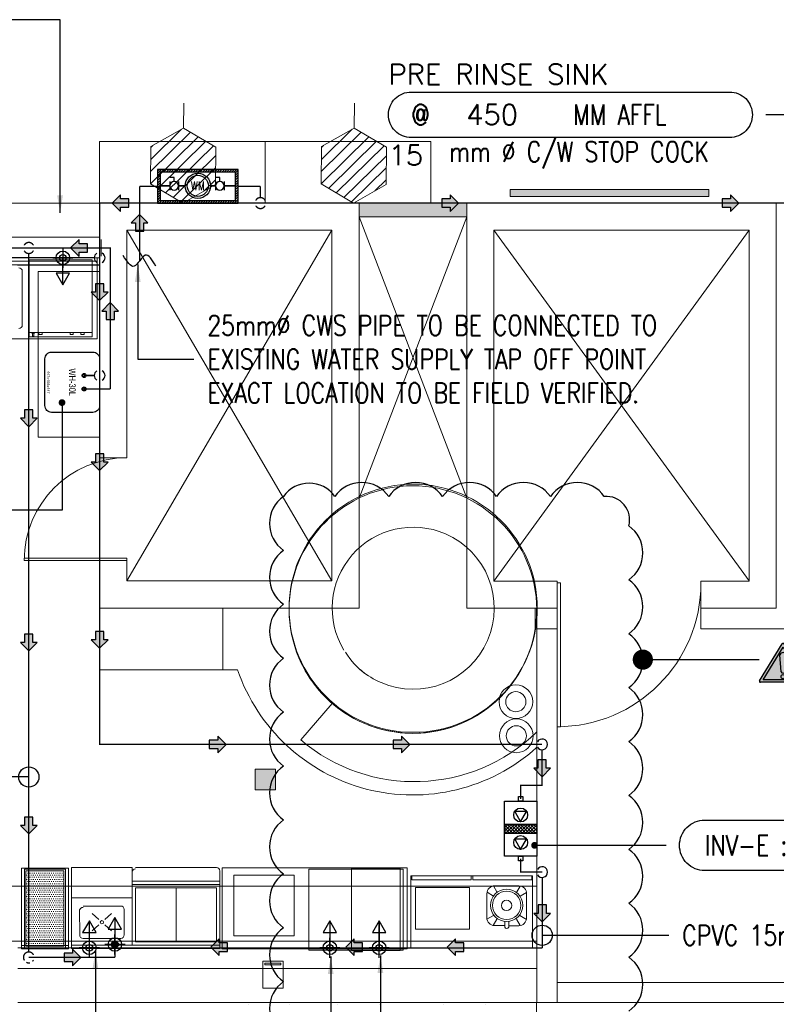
# Model space of a CAD drawing. Extents: x -750 to 58062, y -2404 to 18333.
# Tile 24 of 91: x 7951 to 13565, y 6233 to 13539. Entities that reach past the tile are written whole.
import ezdxf
from ezdxf.enums import TextEntityAlignment as Align

# ---------------------------------------------------------------- set-up
doc = ezdxf.new("R2010")
doc.units = 0
doc.header["$MEASUREMENT"] = 0
doc.linetypes.add('CENTER', pattern=[2, 1.25, -0.25, 0.25, -0.25])
doc.linetypes.add('DASHED', pattern=[19.05, 12.7, -6.35])
doc.layers.add('GREY SCALE', color=9, linetype='Continuous', lineweight=0, true_color=0x808080)
doc.layers.add('GREYSCALE', color=9, linetype='Continuous', lineweight=0, true_color=0x808080)
for name, color, linetype in [('HATCH', 7, 'Continuous'), ('LINE', 7, 'Continuous'), ('PLUMBING-DW-PIPE-TAG', 7, 'Continuous'), ('PLUMBING-DW-TR-LVL-TAG', 7, 'Continuous'), ('PLUMBING-WS-PIPE-TEXT', 7, 'Continuous'), ('PLUMBING_EXISTING_WS_EQP', 7, 'Continuous'), ('TAG', 7, 'Continuous'), ('Warning Symbol', 7, 'Continuous'), ('WATER-General Text', 7, 'Continuous')]:
    doc.layers.add(name, color=color, linetype=linetype)
for name, color, linetype, true_color in [('PLUMBIMG-WS-EQP', 30, 'Continuous', 0xff7f00), ('PLUMBING-WS-CW-PIPE', 5, 'Continuous', 0x0000ff), ('PLUMBING-WS-EQP', 30, 'Continuous', 0xff7f00), ('PLUMBING-WS-HWS-PIPE', 1, 'Continuous', 0xff0000), ('PLUMBING-WS-RO-FILT-CW-PIPE', 150, 'Continuous', 0x007fff), ('WATER-CW-PIPE', 5, 'Continuous', 0x0000ff), ('WATER-RO-FILT-CW-PIPE', 150, 'Continuous', 0x007fff)]:
    doc.layers.add(name, color=color, linetype=linetype, true_color=true_color)
doc.styles.add('CKD_Dimension Text', font='GOTHIC.TTF')
doc.styles.add('Oswald Light', font='txt')
doc.styles.add('ROMANS-100', font='romans.shx', dxfattribs={"width": 0.8})
doc.styles.get("Standard").update_dxf_attribs({"font": 'arial.ttf', "width": 0.8})
doc.dimstyles.new('CKD-Dimensions', dxfattribs={"dimtxt": 45, "dimasz": 50, "dimexe": 0, "dimexo": 20, "dimgap": 20, "dimtad": 0, "dimdec": 0, "dimzin": 4, "dimdsep": 46, "dimtxsty": 'CKD_Dimension Text', "dimblk": 'OBLIQUE', "dimcen": 12, "dimclrd": 150, "dimclre": 150, "dimclrt": 7, "dimazin": 2, "dimtfac": 1, "dimtdec": 0, "dimtofl": 0, "dimtmove": 1, "dimatfit": 2, "dimfxl": 1, "dimtfillclr": 7, "dimtolj": 1, "dimtzin": 0, "dimlwd": -1, "dimlwe": -1, "dimarcsym": 0})
doc.dimstyles.new('CLOSSED FILLED-ROMANS-100', dxfattribs={"dimtxt": 100, "dimasz": 100, "dimexe": 50, "dimexo": 50, "dimgap": 50, "dimtad": 1, "dimdec": 0, "dimzin": 0, "dimdsep": 46, "dimtxsty": 'ROMANS-100', "dimcen": 0.09, "dimclrd": 256, "dimclre": 256, "dimclrt": 256, "dimadec": 0, "dimazin": 0, "dimtfac": 1, "dimtdec": 0, "dimtofl": 0, "dimtmove": 0, "dimatfit": 3, "dimfxl": 1, "dimtolj": 1, "dimtzin": 0, "dimarcsym": 0})
doc.dimstyles.new('ISO-25', dxfattribs={"dimtxt": 10, "dimasz": 2.5, "dimexe": 1.25, "dimexo": 0.625, "dimtad": 1, "dimtxsty": 'Standard', "dimcen": 2.5, "dimadec": 0, "dimazin": 0, "dimtfac": 1, "dimtmove": 0, "dimatfit": 3, "dimfxl": 1, "dimarcsym": 0})
doc.dimstyles.new('MDS-50', dxfattribs={"dimtxt": 100, "dimasz": 100, "dimexe": 50, "dimexo": 50, "dimgap": 25, "dimtad": 1, "dimdec": 0, "dimtxsty": 'Oswald Light', "dimcen": 0, "dimdle": 1.5875, "dimazin": 0, "dimtfac": 1, "dimtdec": 0, "dimtix": 1, "dimtmove": 0, "dimatfit": 0, "dimfxl": 1, "dimfrac": 2, "dimtolj": 1, "dimarcsym": 0})

# ---------------------------------------------------------------- blocks, each defined once
blk = doc.blocks.new('FLOOR PLAN')
at = {"layer": 'GREYSCALE', "ltscale": 0.25}
h = blk.add_hatch(color=256, dxfattribs=at)
h.dxf.hatch_style = 1
h.paths.add_polyline_path([(13064.8, 12278.3), (11589.6, 12278.3), (11589.6, 12227.5), (13064.8, 12227.5)])
h = blk.add_hatch(color=256, dxfattribs=at)
h.dxf.hatch_style = 1
h.paths.add_polyline_path([(11269.1, 12076.5), (11269.1, 12178.1), (10469, 12178.1), (10469, 12076.5)])
h = blk.add_hatch(color=256, dxfattribs=at)
h.dxf.hatch_style = 1
h.paths.add_polyline_path([(9696.9, 7977.8), (9696.9, 7825.4), (9849.3, 7825.4), (9849.3, 7977.8)])
at = {"layer": 'GREYSCALE'}
h = blk.add_hatch(dxfattribs=at)
h.set_pattern_fill('DOTS', color=256, scale=9.99998, angle=180)
h.set_pattern_definition([(180, (1028272.108, 176196.128), (-7.93748413, -15.87496825), [0, -15.87496825])])
h.paths.add_polyline_path([(8277.4, 6664.1), (8277.4, 7224.1), (7997.4, 7224.1), (7997.4, 6664.1)])
for p, q in [((9165.7, 12734.3), (9167.5, 12919.3)), ((10432.4, 12734.3), (10434.2, 12919.3)), ((8922.5, 12501.5), (9152.1, 12726.7)), ((9165.7, 12734.3), (8923.4, 12597.6)), ((9405.1, 12592.9), (9165.7, 12734.3)), ((10189.2, 12501.5), (10418.8, 12726.7)), ((10432.4, 12734.3), (10190.1, 12597.6)), ((10671.8, 12592.9), (10432.4, 12734.3)), ((8920.7, 12321.9), (9275.3, 12669.6)), ((8921.6, 12411.7), (9218.7, 12703)), ((10187.4, 12321.9), (10542, 12669.6)), ((10188.3, 12411.7), (10485.4, 12703)), ((8923.4, 12597.6), (8920.7, 12319.5)), ((8923.4, 12591.3), (8938.5, 12606.1)), ((8975.8, 12287), (9331.9, 12636.2)), ((9032.4, 12253.6), (9388.5, 12602.7)), ((9402.4, 12314.8), (9405.1, 12592.9)), ((10190.1, 12597.6), (10187.4, 12319.5)), ((10190.1, 12591.3), (10205.2, 12606.1)), ((10242.5, 12287), (10598.6, 12636.2)), ((10299.1, 12253.6), (10655.2, 12602.7)), ((10669.1, 12314.8), (10671.8, 12592.9)), ((9089, 12220.1), (9404.5, 12529.5)), ((10355.7, 12220.1), (10671.2, 12529.5)), ((9145.6, 12186.7), (9403.6, 12439.7)), ((10412.3, 12186.7), (10670.3, 12439.7)), ((9318.9, 12267.7), (9402.8, 12349.9)), ((10585.6, 12267.7), (10669.5, 12349.9)), ((8920.7, 12319.5), (9160.2, 12178.1)), ((9160.2, 12178.1), (9402.4, 12314.8)), ((10187.4, 12319.5), (10426.9, 12178.1)), ((10426.9, 12178.1), (10669.1, 12314.8)), ((8543.7, 11228.2), (8543.7, 11055.4)), ((8543.7, 11055.4), (8543.7, 10882.6)), ((8543.7, 9526.3), (8543.7, 9353.5)), ((8543.7, 9353.5), (8543.7, 9180.7)), ((8785.6, 7247.4, 0), (8335.6, 7247.4, 0)), ((8335.6, 7247.4, 0), (8335.6, 6647.4, 0)), ((8785.6, 6672.4, 0), (8785.6, 7247.4, 0)), ((9410.6, 7247.5, 0), (8810.6, 7247.5, 0)), ((9410.6, 7247.5, 0), (8810.6, 7247.5, 0)), ((9410.6, 7247.5, 0), (8810.6, 7247.5, 0)), ((9435.6, 6647.4, 0), (9435.6, 7222.6, 0)), ((9435.6, 7147.5, 0), (8785.6, 7147.5, 0)), ((9435.6, 7122.5, 0), (8785.6, 7122.5, 0)), ((9410.6, 7097.5, 0), (8810.6, 7097.5, 0)), ((8810.6, 6697.4, 0), (8810.6, 7097.5, 0)), ((9110.6, 6697.5, 0), (9110.6, 7097.5, 0)), ((9410.6, 6697.5, 0), (9410.6, 7097.5, 0)), ((8785.6, 7022.5, 0), (8335.6, 7022.4, 0)), ((8700.6, 6962.4, 0), (8420.6, 6962.4, 0)), ((8700.6, 6962.4, 0), (8420.6, 6962.4, 0)), ((8700.6, 6962.4, 0), (8420.6, 6962.4, 0)), ((8395.6, 6937.4, 0), (8395.7, 6747.4, 0)), ((8395.6, 6937.4, 0), (8395.7, 6747.4, 0)), ((8395.6, 6937.4, 0), (8395.7, 6747.4, 0)), ((8538.1, 6862.2, 0), (8488.4, 6907.5, 0)), ((8583.2, 6862.2, 0), (8632.9, 6907.5, 0)), ((8725.7, 6747.4, 0), (8725.6, 6937.5, 0)), ((8725.7, 6747.4, 0), (8725.6, 6937.5, 0)), ((8725.7, 6747.4, 0), (8725.6, 6937.5, 0)), ((8538.1, 6822.6, 0), (8488.4, 6777.3, 0)), ((8583.2, 6822.6, 0), (8632.9, 6777.3, 0)), ((8420.7, 6722.4, 0), (8700.7, 6722.4, 0)), ((8420.7, 6722.4, 0), (8700.7, 6722.4, 0)), ((8420.7, 6722.4, 0), (8700.7, 6722.4, 0)), ((9435.6, 6672.4, 0), (8335.6, 6672.4, 0)), ((8810.6, 6697.4, 0), (9410.6, 6697.5, 0)), ((8335.6, 6647.4, 0), (9435.6, 6647.4, 0)), ((9905.3, 6553, 0.5), (9755.3, 6553, 0.5)), ((9755.3, 6553, 0.5), (9755.3, 6353, 0.5)), ((9769.6, 6525.3, 0.5), (9769.6, 6539.5, 0.5)), ((9769.6, 6539.5, 0.5), (9889, 6539.5, 0.5)), ((9889, 6525.3, 0.5), (9769.6, 6525.3, 0.5)), ((9889, 6539.5, 0.5), (9889, 6525.3, 0.5)), ((9905.3, 6353, 0.5), (9905.3, 6553, 0.5)), ((16735.1, 6395.4), (11939.5, 6395.4)), ((11939.5, 6395.4), (11939.5, 6245.4)), ((9755.3, 6353, 0.5), (9905.3, 6353, 0.5)), ((9645.3, 6233.6), (9645, 6233.2)), ((9953, 6233.6), (9953.3, 6233.2)), ((10310.6, 6233.6), (10310.3, 6233.2)), ((10618.3, 6233.6), (10618.6, 6233.2)), ((11098.9, 6233.6), (11098.6, 6233.2)), ((11406.6, 6233.6), (11406.8, 6233.2)), ((11939.5, 6245.4), (16735.1, 6245.4))]:
    blk.add_line(p, q, dxfattribs=at)
at = {"layer": 'GREYSCALE', "ltscale": 0.25}
for p, q in [((9773.1, 12635.3), (8543.7, 12635.3)), ((8543.7, 12635.3), (8543.7, 12178.1)), ((9773.1, 12178.1), (9773.1, 12635.3)), ((9773.1, 12635.3), (11002.5, 12635.3)), ((9773.1, 12178.1), (9773.1, 12635.3)), ((11002.5, 12635.3), (11002.5, 12178.1)), ((13064.8, 12278.3), (11589.6, 12278.3)), ((11589.6, 12278.3), (11589.6, 12227.5)), ((13064.8, 12227.5), (13064.8, 12278.3)), ((11589.6, 12227.5), (13064.8, 12227.5)), ((11795, 12227.5), (11762.9, 12227.5)), ((12204.7, 12227.5), (12449.8, 12227.5)), ((8543.7, 12178.1), (6410.1, 12178.1)), ((8543.7, 10288.3), (8543.7, 12178.1)), ((8543.7, 12178.1), (10469, 12178.1)), ((8543.7, 11720.9), (8543.7, 12178.1)), ((8543.7, 10288.3), (8543.7, 12178.1)), ((8543.7, 12178.1), (10469, 12178.1)), ((8543.7, 10288.3), (8543.7, 12178.1)), ((8543.7, 12178.1), (10469, 12178.1)), ((8543.7, 12178.1), (9773.1, 12178.1)), ((11002.5, 12178.1), (9773.1, 12178.1)), ((10469, 12178.1), (10469, 9171.7)), ((10469, 12178.1), (10469, 9171.7)), ((10469, 12178.1), (10469, 9171.7)), ((10469, 12076.5), (10469, 12178.1)), ((10469, 12178.1), (11269.1, 12178.1)), ((11269.1, 9171.7), (11269.1, 12178.1)), ((11269.1, 12178.1), (13564.6, 12178.1)), ((11269.1, 9171.7), (11269.1, 12178.1)), ((11269.1, 12178.1), (13564.6, 12178.1)), ((11269.1, 9171.7), (11269.1, 12178.1)), ((11269.1, 12178.1), (13564.6, 12178.1)), ((11269.1, 12178.1), (11269.1, 12076.5)), ((13564.6, 9171.7), (13564.4, 12178.1)), ((13564.4, 12178.1), (13767.6, 12178.1)), ((13564.6, 12178.1), (13564.6, 9171.7)), ((13564.6, 12178.1), (13564.6, 9171.7)), ((13564.6, 12178.1), (13564.6, 9171.7)), ((10469, 9989.1), (11269.1, 12076.5)), ((11269.1, 9988.2), (10469, 12076.5)), ((11269.1, 12076.5), (10469, 12076.5)), ((8746, 9373.9), (10266.8, 11975.9)), ((8746, 11975.9), (10266.8, 9373.9)), ((10266.8, 11975.9), (8746, 11975.9)), ((8746, 11975.9), (8746, 10288.3)), ((8746, 9373.9), (10266.8, 11975.9)), ((8746, 11975.9), (10266.8, 9373.9)), ((10266.8, 11975.9), (8746, 11975.9)), ((8746, 11975.9), (8746, 10288.3)), ((8746, 9373.9), (10266.8, 11975.9)), ((8746, 11975.9), (10266.8, 9373.9)), ((10266.8, 11975.9), (8746, 11975.9)), ((8746, 11975.9), (8746, 10288.3)), ((10266.8, 9373.9), (10266.8, 11975.9)), ((10266.8, 9373.9), (10266.8, 11975.9)), ((10266.8, 9373.9), (10266.8, 11975.9)), ((13364.2, 11977.7), (11469.5, 11977.7)), ((11469.5, 11977.7), (11469.5, 9372.1)), ((13364.2, 9375.7), (11469.5, 11977.7)), ((13364.2, 11977.7), (11469.5, 9372.1)), ((13364.2, 11977.7), (11469.5, 11977.7)), ((11469.5, 11977.7), (11469.5, 9372.1)), ((13364.2, 9375.7), (11469.5, 11977.7)), ((13364.2, 11977.7), (11469.5, 9372.1)), ((13364.2, 11977.7), (11469.5, 11977.7)), ((11469.5, 11977.7), (11469.5, 9372.1)), ((13364.2, 9375.7), (11469.5, 11977.7)), ((13364.2, 11977.7), (11469.5, 9372.1)), ((13364.2, 9372.1), (13364.2, 11977.7)), ((13364.2, 9372.1), (13364.2, 11977.7)), ((13364.2, 9372.1), (13364.2, 11977.7)), ((6410.1, 11720.9), (8543.7, 11720.9)), ((7934.2, 11717.9, -59), (8543.7, 11717.9, -59)), ((8239, 11717.9, -59), (8543.7, 11717.9, -59)), ((8086.5, 10440.7), (8086.5, 11670.1)), ((8086.5, 11670.1), (8543.7, 11670.1)), ((8543.7, 11670.1), (8543.7, 10440.7)), ((8543.7, 11300.9), (8543.7, 11055.7)), ((8543.7, 10440.7), (8086.5, 10440.7)), ((8447.5, 10440.7), (8498.4, 10440.7)), ((8746, 10288.3), (8543.7, 10288.3)), ((8746, 10288.3), (8543.7, 10288.3)), ((8746, 10288.3), (8543.7, 10288.3)), ((8543.7, 9171.7), (8543.7, 9526.3)), ((8543.7, 9526.3), (8746, 9526.3)), ((8543.7, 9171.7), (8543.7, 9526.3)), ((8543.7, 9526.3), (8746, 9526.3)), ((8543.7, 9171.7), (8543.7, 9526.3)), ((8543.7, 9526.3), (8746, 9526.3)), ((8746, 9526.3), (8746, 9373.9)), ((8746, 9526.3), (8746, 9373.9)), ((8746, 9526.3), (8746, 9373.9)), ((8746, 9373.9), (10266.8, 9373.9)), ((8746, 9373.9), (10266.8, 9373.9)), ((8746, 9373.9), (10266.8, 9373.9)), ((11469.5, 9372.1), (11939.1, 9372.1)), ((11469.5, 9372.1), (11939.1, 9372.1)), ((11469.5, 9372.1), (11939.1, 9372.1)), ((11939.1, 9372.1), (11939.1, 9171.7)), ((11939.1, 9372.1), (11939.1, 9171.7)), ((11939.1, 9372.1), (11939.1, 9171.7)), ((13005.9, 9171.7), (13005.9, 9372.1)), ((13005.9, 9372.1), (13364.2, 9372.1)), ((13005.9, 9171.7), (13005.9, 9372.1)), ((13005.9, 9372.1), (13364.2, 9372.1)), ((13005.9, 9171.7), (13005.9, 9372.1)), ((13005.9, 9372.1), (13364.2, 9372.1)), ((10469, 9171.7), (8543.7, 9171.7)), ((10469, 9171.7), (8543.7, 9171.7)), ((8543.7, 9171.7), (9458.1, 9171.7)), ((8543.7, 8714.5), (8543.7, 9171.7)), ((10469, 9171.7), (8543.7, 9171.7)), ((9949.8, 9171.7), (9458.1, 9171.7)), ((9458.1, 9171.7), (9458.1, 8714.5)), ((9458.1, 9171.7), (9458.1, 8714.5)), ((11939.1, 9171.7), (11269.1, 9171.7)), ((11939.1, 9171.7), (11269.1, 9171.7)), ((11939.1, 9171.7), (11269.1, 9171.7)), ((11939.1, 9171.7), (11775.6, 9171.7)), ((11775.6, 9171.7), (11775.6, 9019.5)), ((11786.7, 8137.6), (11786.7, 9171.7)), ((11786.7, 8252.1), (11786.7, 9171.7)), ((11939.1, 9019.5), (11939.1, 9171.7)), ((13005.9, 9019.3), (13005.9, 9171.7)), ((13005.9, 9171.7), (13564.6, 9171.7)), ((13564.6, 9171.7), (13005.9, 9171.7)), ((13564.6, 9171.7), (13005.9, 9171.7)), ((13564.6, 9171.7), (13005.9, 9171.7)), ((11775.6, 9019.5), (11939.1, 9019.5)), ((11939.5, 9019.3), (11787.1, 9019.5)), ((11787.1, 9019.5), (11787.1, 6245.4)), ((11939.5, 6245.4), (11939.5, 9019.3)), ((13767.8, 9019.3), (13005.9, 9019.3)), ((9458.1, 8714.5), (8543.7, 8714.5)), ((9458.1, 8714.5), (9567.3, 8714.5)), ((10036, 8194.7), (10269.1, 8465.6)), ((9696.9, 7977.8), (9849.3, 7977.8)), ((9696.9, 7825.4), (9696.9, 7977.8)), ((9849.3, 7977.8), (9849.3, 7825.4)), ((9849.3, 7825.4), (9696.9, 7825.4)), ((9454.1, 7245.5, 0), (10826.4, 7245.5, 0)), ((9454.1, 6643.9, 0), (9454.1, 7245.5, 0)), ((10412.8, 7241.9, 0), (10772.8, 7241.9, 0)), ((10412.8, 6631.9, 0), (10412.8, 7241.9, 0)), ((10772.8, 7241.9, 0), (10772.8, 6631.9, 0)), ((10826.4, 7245.5, 0), (10826.4, 6643.9, 0)), ((11786.7, 7109), (6410.1, 7109)), ((10888.4, 7100.2, 0), (11288.4, 7100.2, 0)), ((10888.4, 6790.2, 0), (10888.4, 7100.2, 0)), ((11288.4, 7100.2, 0), (11288.4, 6790.2, 0)), ((11786.7, 6702.6), (11786.7, 7109)), ((11288.4, 6790.2, 0), (10888.4, 6790.2, 0)), ((6410.1, 6702.6), (11786.7, 6702.6)), ((7936.4, 6702.6), (11787.1, 6702.6)), ((11787.1, 6702.6), (11787.1, 6245.4)), ((10826.4, 6643.9, 0), (9454.1, 6643.9, 0)), ((10772.8, 6631.9, 0), (10412.8, 6631.9, 0)), ((11787.1, 6245.4), (7936.4, 6245.4)), ((11785.4, 6245.4), (11785.4, 304.8)), ((11787.1, 6245.4), (16735.1, 6245.4))]:
    blk.add_line(p, q, dxfattribs=at)
at = {"layer": 'GREYSCALE', "ltscale": 0.2}
for p, q in [((6384.7, 11924.1), (8543.7, 11924.1)), ((8543.7, 11924.1), (8543.7, 11771.7)), ((8555.7, 11907.7, -59), (8555.7, 11783.3, -59)), ((8543.7, 11771.7), (6384.7, 11771.7)), ((7936.4, 6651.8), (11787.1, 6651.8)), ((11787.1, 6651.8), (11787.1, 6499.4)), ((11787.1, 6499.4), (7936.4, 6499.4))]:
    blk.add_line(p, q, dxfattribs=at)
at = {"layer": 'GREYSCALE', "ltscale": 25}
for p, q in [((8524.8, 11771.7), (7444.9, 11771.7)), ((8524.8, 11171.7), (8524.8, 11771.7)), ((7444.9, 11746.7), (8524.8, 11746.7)), ((8022.1, 11184.6), (8022.1, 11756.4)), ((8022.1, 11756.4), (8487.6, 11756.4)), ((8487.6, 11756.4), (8487.6, 11184.6)), ((7969.9, 11671.7), (7969.9, 11271.7)), ((8022.1, 11218.3), (8487.6, 11218.3)), ((8487.6, 11184.6), (8022.1, 11184.6)), ((8040.5, 11212), (8040.5, 11218.3)), ((8061.1, 11212), (8040.5, 11212)), ((8046.8, 11212), (8046.8, 11191.4)), ((8046.8, 11191.4), (8054.9, 11191.4)), ((8054.9, 11191.4), (8054.9, 11212)), ((8061.1, 11218.3), (8061.1, 11212)), ((8093.5, 11203), (8093.5, 11218.3)), ((8116.8, 11203), (8093.5, 11203)), ((8116.8, 11218.3), (8116.8, 11203)), ((8324, 11203), (8324, 11218.3)), ((8348.2, 11203), (8324, 11203)), ((8348.2, 11218.3), (8348.2, 11203)), ((8405.4, 11203), (8405.4, 11218.3)), ((8428.7, 11203), (8405.4, 11203)), ((8428.7, 11218.3), (8428.7, 11203)), ((7444.9, 11171.7), (8524.8, 11171.7)), ((7984, 9526.3), (7984, 9544.4)), ((7984, 9544.4), (8746, 9544.4)), ((7984, 9526.3), (7984, 9544.4)), ((7984, 9544.4), (8746, 9544.4)), ((8746, 9526.3), (7984, 9526.3)), ((8746, 9526.3), (7984, 9526.3)), ((8746, 9544.4), (8746, 9526.3)), ((8746, 9544.4), (8746, 9526.3)), ((11964.4, 9359.4), (11939.1, 9359.4)), ((11939.1, 9359.4), (11939.1, 8292.6)), ((11964.4, 9359.4), (11939.1, 9359.4)), ((11939.1, 9359.4), (11939.1, 8292.6)), ((11964.4, 8292.6), (11964.4, 9359.4)), ((11964.4, 8292.6), (11964.4, 9359.4)), ((11939.1, 8292.6), (11964.4, 8292.6)), ((11939.1, 8292.6), (11964.4, 8292.6)), ((11465.2, 7111.2, 0), (11492.8, 7063.6, 0)), ((11475.8, 7112.1, 0), (11654.6, 7111.2, 0)), ((11665.1, 7110.2, 0), (11637.1, 7062.9, 0)), ((11416.5, 6875.5, 0), (11417.4, 7054.2, 0)), ((11418.4, 7064.8, 0), (11466.1, 7036.5, 0)), ((11711.5, 7063.4, 0), (11663.5, 7035.5, 0)), ((11712.4, 7052.8, 0), (11711.5, 6874, 0)), ((11417.4, 6864.9, 0), (11465.4, 6892.7, 0)), ((11710.5, 6863.5, 0), (11662.8, 6891.8, 0)), ((11463.8, 6818.1, 0), (11491.8, 6865.3, 0)), ((11549.3, 6816.7, 0), (11474.4, 6817, 0)), ((11549.4, 6850.3, 0), (11549.3, 6813.7, 0)), ((11580.6, 6850.1, 0), (11580.5, 6813.5, 0)), ((11653.1, 6816.2, 0), (11580.5, 6816.5, 0)), ((11663.7, 6817.1, 0), (11636.1, 6864.6, 0))]:
    blk.add_line(p, q, dxfattribs=at)
at = {"layer": 'GREYSCALE', "ltscale": 0.5}
for p, q in [((7963.8, 6643.5, -84.4), (7963.8, 7244.3, -84.4)), ((7963.8, 7244.3, 0), (8313.8, 7244.3, 0)), ((8313.8, 6643.8, -84.4), (8313.8, 7244.3, -84.4)), ((8313.8, 6668.5, -84.4), (7963.8, 6668.5, -84.4)), ((8263.8, 6668.8, -84.4), (8213.8, 6668.8, -84.4)), ((8313.8, 6643.8, -84.4), (7963.8, 6643.5, -84.4))]:
    blk.add_line(p, q, dxfattribs=at)
at = {"layer": 'GREYSCALE', "ltscale": 60}
for p, q in [((10097.2, 7235.7, 0), (10797.2, 7235.7, 0)), ((10097.2, 6635.7, 0), (10097.2, 7235.7, 0)), ((10797.2, 7235.7, 0), (10797.2, 6635.7, 0)), ((10797.2, 6635.7, 0), (10097.2, 6635.7, 0))]:
    blk.add_line(p, q, dxfattribs=at)
at = {"layer": 'GREYSCALE', "ltscale": 5}
for p, q in [((9538.4, 7191.5, 0), (9988.4, 7191.5, 0)), ((9538.4, 6741.5, 0), (9538.4, 7191.5, 0)), ((9988.4, 7191.5, 0), (9988.4, 6741.5, 0)), ((9988.4, 6741.5, 0), (9538.4, 6741.5, 0))]:
    blk.add_line(p, q, dxfattribs=at)
at = {"layer": 'GREYSCALE', "ltscale": 25}
for points in [[(8746, 9544.4), (8746, 9526.3), (7984, 9526.3), (7984, 9544.4)], [(11964.4, 9359.4), (11939.1, 9359.4), (11939.1, 8292.6), (11964.4, 8292.6)]]:
    blk.add_lwpolyline(points, close=True, dxfattribs=at)
at = {"layer": 'GREYSCALE', "elevation": -0.5}
blk.add_lwpolyline([(8289.4, 6652.1), (8289.4, 7236.1), (7985.4, 7236.1), (7985.4, 6652.1), (8289.4, 6652.1)], dxfattribs=at)
blk.add_lwpolyline([(8277.4, 6664.1), (8277.4, 7224.1), (7997.4, 7224.1), (7997.4, 6664.1)], close=True, dxfattribs=at)
at = {"layer": 'GREYSCALE', "ltscale": 0.6}
for points in [[(10853.9, 6651.8), (10853.9, 7186.8), (11755.9, 7186.8), (11755.9, 6651.8)], [(10859.9, 7156.8), (11299.9, 7156.8), (11299.9, 7186.8), (10859.9, 7186.8)], [(11311.9, 7156.8), (11751.9, 7156.8), (11751.9, 7186.8), (11311.9, 7186.8)]]:
    blk.add_lwpolyline(points, close=True, dxfattribs=at)
at = {"layer": 'GREYSCALE'}
for centre, radius in [((10870.5, 9171.7), 920.6), ((11632.2, 8478.3), 74.8), ((11635.7, 8225.1), 74.8), ((8560.7, 6842.4, 0), 12.3)]:
    blk.add_circle(centre, radius, dxfattribs=at)
at = {"layer": 'GREYSCALE', "ltscale": 0.25}
for centre, radius in [((10868.2, 9161.9), 918.5), ((10868.2, 9161.9), 918.5), ((10868.2, 9161.9), 918.5), ((10868.2, 9161.9), 918.5), ((10868.2, 9161.9), 918.5), ((11632.2, 8478.3), 125), ((11635.7, 8225.1), 125)]:
    blk.add_circle(centre, radius, dxfattribs=at)
at = {"layer": 'GREYSCALE', "ltscale": 25}
for radius in [119.8, 105.3, 38.6]:
    blk.add_circle((11563.8, 6967.2, 0), radius, dxfattribs=at)
for centre, radius, start, end in [((7944.9, 11671.7), 25, 0, 90), ((7944.9, 11271.7), 25, 270, 360), ((11475.5, 7053.9, 0), 58.1, 89.72275, 179.72275), ((11654.3, 7053.1, 0), 58.1, 359.72275, 89.72275), ((11474.6, 6875.2, 0), 58.1, 179.72275, 269.72275), ((11653.4, 6874.3, 0), 58.1, 269.72275, 359.72275), ((11564.9, 6810.7, 0), 15.9, 169.23737, 10.20812)]:
    blk.add_arc(centre, radius, start, end, dxfattribs=at)
at = {"layer": 'GREYSCALE', "ltscale": 0.2}
for centre, radius, start, end in [((8746, 9526.3), 762, 90, 180), ((8746, 9526.3), 762, 90, 180), ((8746, 9526.3), 762, 90, 180), ((11939.1, 9359.4), 1066.8, 270, 0), ((11939.1, 9359.4), 1066.8, 270, 0), ((11939.1, 9359.4), 1066.8, 270, 0)]:
    blk.add_arc(centre, radius, start, end, dxfattribs=at)
at = {"layer": 'GREYSCALE'}
for centre, radius, start, end in [((10870.5, 9171.7), 601.3, 66.6, 211.19672), ((10870.5, 9171.7), 601.3, 246.6, 66.6), ((10817.3, 9110.2), 520.4, 210.47735, 235.11626), ((10870.5, 9171.7), 601.3, 222.31098, 230.23636), ((10870.5, 9171.7), 601.3, 230.26424, 246.6), ((8810.6, 7212.5, 0), 25, 90.00327, 180.00327), ((9410.6, 7222.6, 0), 25, 0.00327, 90.00327), ((8420.6, 6927.4, 0), 25, 90.00327, 180.00327), ((8420.6, 6927.4, 0), 25, 90.00327, 180.00327), ((8420.6, 6927.4, 0), 25, 90.00327, 180.00327), ((8700.6, 6937.4, 0), 25, 0.00327, 90.00327), ((8700.6, 6937.4, 0), 25, 0.00327, 90.00327), ((8700.6, 6937.4, 0), 25, 0.00327, 90.00327), ((8420.7, 6747.4, 0), 25, 180.00327, 270.00327), ((8420.7, 6747.4, 0), 25, 180.00327, 270.00327), ((8420.7, 6747.4, 0), 25, 180.00327, 270.00327), ((8700.7, 6747.4, 0), 25, 269.99673, 359.99673)]:
    blk.add_arc(centre, radius, start, end, dxfattribs=at)
at = {"layer": 'GREYSCALE', "ltscale": 0.25}
for centre, radius, start, end in [((10868.2, 9161.9), 918.5, 179.38658, 0.61342), ((10868.2, 9161.9), 1375.7, 198.97732, 311.88364), ((10879.6, 9189.2), 1304.1, 229.69157, 314.06856)]:
    blk.add_arc(centre, radius, start, end, dxfattribs=at)
blk = doc.blocks.new('WS-BV')
at = {"layer": 'PLUMBING_EXISTING_WS_EQP', "color": 0}
for p, q in [((-50, 50), (-50, -50)), ((50, 50), (50, -50))]:
    blk.add_line(p, q, dxfattribs=at)
blk.add_lwpolyline([(0, 50), (0, 100), (50, 100)], dxfattribs=at)
blk.add_circle((0, 0), 50, dxfattribs=at)
blk = doc.blocks.new('EXISTING_WATER METER')
at = {"layer": 'PLUMBING_EXISTING_WS_EQP'}
for radius in [150, 125]:
    blk.add_circle((0, 0), radius, dxfattribs=at)
at = {"layer": 'PLUMBING_EXISTING_WS_EQP', "insert": (0, 0), "char_height": 100, "attachment_point": 5}
blk.add_mtext_dynamic_manual_height_columns('{\\Fromans|c0;WM}', width=361.32, gutter_width=1, heights=[0], dxfattribs=at)
blk = doc.blocks.new('CW FA')
at = {"layer": 'PLUMBING-WS-CW-PIPE'}
h = blk.add_hatch(color=256, dxfattribs=at)
h.dxf.hatch_style = 1
h.paths.add_polyline_path([(5.2, -31.1), (5.2, -62.2), (67.4, 0), (5.2, 62.2), (5.2, 31.1), (-57, 31.1), (-57, -31.1)])
blk.add_lwpolyline([(67.4, 0), (5.2, 62.2), (5.2, 31.1), (-57, 31.1), (-57, -31.1), (5.2, -31.1), (5.2, -62.2), (67.4, 0)], dxfattribs=at)
blk = doc.blocks.new('CW')
at = {"layer": 'PLUMBING-WS-CW-PIPE', "color": 8, "true_color": 0x808080}
for p, q in [((0, 75), (0, -75)), ((-75, 0), (75, 0))]:
    blk.add_line(p, q, dxfattribs=at)
at = {"layer": 'PLUMBING-WS-CW-PIPE', "const_width": 10}
blk.add_lwpolyline([(0, 0), (0, -200)], dxfattribs=at)
at = {"layer": 'PLUMBING-WS-CW-PIPE'}
blk.add_lwpolyline([(0, -200), (50, -113.4), (-50, -113.4)], close=True, dxfattribs=at)
for radius in [50, 25]:
    blk.add_circle((0, 0), radius, dxfattribs=at)
blk = doc.blocks.new('HW')
at = {"layer": 'PLUMBING-WS-HWS-PIPE'}
h = blk.add_hatch(color=256, dxfattribs=at)
h.dxf.hatch_style = 1
h.paths.add_polyline_path([(0, 25, 0.414214), (-25, 0), (0, 0)])
h.paths.add_polyline_path([(0, 25), (0, 0), (25, 0, 0.414214)])
h.paths.add_polyline_path([(25, 0), (0, 0), (0, -25, 0.414214)])
h.paths.add_polyline_path([(0, 0), (-25, 0, 0.414214), (0, -25)])
at = {"layer": 'PLUMBING-WS-HWS-PIPE', "color": 8, "true_color": 0x808080}
for p, q in [((0, 75), (0, -75)), ((-75, 0), (75, 0))]:
    blk.add_line(p, q, dxfattribs=at)
at = {"layer": 'PLUMBING-WS-HWS-PIPE', "const_width": 10}
blk.add_lwpolyline([(0, 0), (0, -200)], dxfattribs=at)
at = {"layer": 'PLUMBING-WS-HWS-PIPE'}
blk.add_lwpolyline([(0, -200), (50, -113.4), (-50, -113.4)], close=True, dxfattribs=at)
for radius in [50, 25]:
    blk.add_circle((0, 0), radius, dxfattribs=at)
blk = doc.blocks.new('RO')
at = {"layer": 'PLUMBING-WS-RO-FILT-CW-PIPE', "color": 8, "true_color": 0x808080}
for p, q in [((0, 75), (0, -75)), ((-75, 0), (75, 0))]:
    blk.add_line(p, q, dxfattribs=at)
at = {"layer": 'PLUMBING-WS-RO-FILT-CW-PIPE', "const_width": 10}
blk.add_lwpolyline([(0, 0), (0, -200)], dxfattribs=at)
at = {"layer": 'PLUMBING-WS-RO-FILT-CW-PIPE'}
blk.add_lwpolyline([(0, -200), (50, -113.4), (-50, -113.4)], close=True, dxfattribs=at)
for radius in [50, 25]:
    blk.add_circle((0, 0), radius, dxfattribs=at)
blk = doc.blocks.new('RO - RO WATER PURIFIER')
at = {"layer": 'PLUMBING-WS-EQP'}
h = blk.add_hatch(dxfattribs=at)
h.set_pattern_fill('ANSI37', color=253, scale=200)
h.set_pattern_definition([(45, (-500, 12250), (-17.67767, 17.67767), []), (135, (-500, 12250), (-17.67767, -17.67767), [])])
h.paths.add_polyline_path([(-50, -175), (50, -175), (50, 175), (-50, 175)])
for points in [[(-300, 175), (300, 175), (300, -175), (-300, -175)], [(-50, 175), (50, 175), (50, -175), (-50, -175)], [(-350, 25), (-300, 25), (-300, -25), (-350, -25)], [(300, 25), (350, 25), (350, -25), (300, -25)]]:
    blk.add_lwpolyline(points, close=True, dxfattribs=at)
at = {"layer": 'PLUMBING-WS-EQP', "color": 5, "true_color": 0x0000ff}
blk.add_lwpolyline([(-75, 0), (-187, 65), (-187, -65)], close=True, dxfattribs=at)
at = {"layer": 'PLUMBING-WS-EQP', "color": 150, "true_color": 0x007fff}
blk.add_lwpolyline([(225, 0), (113, 65), (113, -65)], close=True, dxfattribs=at)
at = {"layer": 'PLUMBING-WS-EQP'}
for centre in [(-150, 0), (150, 0)]:
    blk.add_circle(centre, 75, dxfattribs=at)
blk = doc.blocks.new('HW FA')
at = {"layer": 'PLUMBING-WS-HWS-PIPE'}
h = blk.add_hatch(color=256, dxfattribs=at)
h.dxf.hatch_style = 1
h.paths.add_polyline_path([(5.2, -31.1), (5.2, -62.2), (67.4, 0), (5.2, 62.2), (5.2, 31.1), (-57, 31.1), (-57, -31.1)])
blk.add_lwpolyline([(67.4, 0), (5.2, 62.2), (5.2, 31.1), (-57, 31.1), (-57, -31.1), (5.2, -31.1), (5.2, -62.2), (67.4, 0)], dxfattribs=at)
blk = doc.blocks.new('RO FA')
at = {"layer": 'PLUMBING-WS-RO-FILT-CW-PIPE'}
h = blk.add_hatch(color=256, dxfattribs=at)
h.dxf.hatch_style = 1
h.paths.add_polyline_path([(5.2, -31.1), (5.2, -62.2), (67.4, 0), (5.2, 62.2), (5.2, 31.1), (-57, 31.1), (-57, -31.1)])
blk.add_lwpolyline([(67.4, 0), (5.2, 62.2), (5.2, 31.1), (-57, 31.1), (-57, -31.1), (5.2, -31.1), (5.2, -62.2), (67.4, 0)], dxfattribs=at)
blk = doc.blocks.new('PLUMB-WS-WS-TAG')
at = {"layer": 'PLUMBING-DW-TR-LVL-TAG'}
blk.add_lwpolyline([(112.5, 112.5), (1687.5, 112.5, -0.414214), (1800, 0, -0.414214), (1687.5, -112.5), (112.5, -112.5, -0.414214), (0, 0), (0, 0, -0.414214)], format="xyb", close=True, dxfattribs=at)
at = {"layer": 'PLUMBING-DW-TR-LVL-TAG', "char_height": 100, "attachment_point": 4}
for s, width, insert in [('{\\Fromans|c0;MM AFFL}', 662.905, (912.5, 0)), ('{\\Fromans|c0;@}', 115.286, (112.5, 0)), ('{\\Fromans|c0;mm %%C C/W STOP COCK}', 1987.152, (300, -200))]:
    blk.add_mtext_dynamic_manual_height_columns(s, width=width, gutter_width=3324.7, heights=[0], dxfattribs=dict(at, insert=insert))
at = {"layer": 'PLUMBING-DW-TR-LVL-TAG', "style": 'ROMANS-100'}
for tag, p in [('PLUM-DR-EQP', (0, 200)), ('PLUM-DR-PSIZE', (0, -200))]:
    blk.add_attdef(tag, text='', height=100, dxfattribs=at).set_placement(p, align=Align.MIDDLE_LEFT)
blk.add_attdef('PLUM-PIPE-LVL', text='', height=100, dxfattribs=at).set_placement((512.5, 0), align=Align.MIDDLE_CENTER)
blk = doc.blocks.new('A$C759E7B6B')
at = {"layer": 'Warning Symbol', "true_color": 0xed1f24}
h = blk.add_hatch(color=240, dxfattribs=at)
h.dxf.hatch_style = 1
h.paths.add_polyline_path([(8.5, 381.4, 0.559648), (-8.7, 381.1), (-233.2, 15.2, 0.579652), (-224.5, 0), (224.5, 0, 0.592995), (233, 15.6)])
h.paths.add_polyline_path([(0, 347.8), (196.7, 25.3), (-196.7, 25.3)], flags=16)
h.paths.add_polyline_path([(0, 294, -0.249038), (32.2, 273.5), (21.4, 121.1, -0.546529), (0, 92, -0.288902), (-20.1, 102.9), (-32.2, 273.5, -0.249038)], flags=0)
h.paths.add_polyline_path([(20.7, 55.6, -1), (-20.7, 55.6, -1)], flags=0)
at = {"layer": 'Warning Symbol', "true_color": 0xf1eb1f}
h = blk.add_hatch(color=2, dxfattribs=at)
h.dxf.hatch_style = 1
h.paths.add_polyline_path([(-196.7, 25.3), (196.7, 25.3), (0, 347.8)])
h.paths.add_polyline_path([(-20.1, 102.9), (-32.2, 273.5, -0.249038), (0, 294, -0.249038), (32.2, 273.5), (21.4, 121.1, -0.546529), (0, 92, -0.288902)], flags=16)
h.paths.add_polyline_path([(20.7, 55.6, -1), (-20.7, 55.6, -1)], flags=16)
at = {"layer": 'Warning Symbol', "true_color": 0xed1f24}
h = blk.add_hatch(color=240, dxfattribs=at)
h.dxf.hatch_style = 1
h.paths.add_polyline_path([(32.2, 273.5, 0.249038), (0, 294, 0.249038), (-32.2, 273.5), (-20.1, 102.9, 0.288902), (0, 92, 0.546529), (21.4, 121.1)])
h.paths.add_polyline_path([(20.7, 55.6, 1), (-20.7, 55.6, 1)])
at = {"layer": 'Warning Symbol'}
for p, q in [((-233, 15.6), (-8.5, 381.4)), ((-196.7, 25.3), (0, 347.8)), ((0, 347.8), (196.7, 25.3)), ((8.5, 381.4), (233, 15.6)), ((-20.1, 102.9), (-32.2, 273.5)), ((20.1, 102.9), (32.2, 273.5)), ((224.5, 0), (-224.5, 0)), ((196.7, 25.3), (-196.7, 25.3))]:
    blk.add_line(p, q, dxfattribs=at)
blk.add_circle((0, 55.6), 20.7, dxfattribs=at)
for centre, radius, start, end in [((3.3, 253.4), 40.7, 94.62235, 150.55979), ((0, 376), 10.1, 32.67087, 147.32913), ((-3.3, 253.4), 40.7, 29.44021, 85.37765), ((-1.3, 113.4), 21.5, 209.13931, 273.59575), ((1.3, 113.4), 21.5, 266.40425, 330.86069), ((-224.5, 10.1), 10.1, 147.32913, 270), ((224.5, 10.1), 10.1, 270, 32.67087)]:
    blk.add_arc(centre, radius, start, end, dxfattribs=at)
blk = doc.blocks.new('_Oblique')
at = {"color": 0, "linetype": 'ByBlock', "lineweight": -2}
blk.add_line((-0.5, -0.5), (0.5, 0.5), dxfattribs=at)
blk = doc.blocks.new('WMESWH-30LTRS')
at = {"layer": 'PLUMBIMG-WS-EQP'}
blk.add_lwpolyline([(-173.5, 0), (173.5, 0, -0.414214), (223.5, -50), (223.5, -356, -0.414214), (173.5, -406), (-173.5, -406, -0.414214), (-223.5, -356), (-223.5, -50, -0.414214)], format="xyb", close=True, dxfattribs=at)
at = {"layer": 'PLUMBIMG-WS-EQP', "color": 5, "true_color": 0x0000ff}
for radius in [15, 10]:
    blk.add_circle((-50, -115), radius, dxfattribs=at)
at = {"layer": 'PLUMBIMG-WS-EQP', "color": 1, "true_color": 0xff0000}
for radius in [15, 10]:
    blk.add_circle((50, -115), radius, dxfattribs=at)
at = {"layer": 'PLUMBIMG-WS-EQP', "char_height": 50, "attachment_point": 5}
for s, width, insert in [('WH-30L', 101.296, (0, -203)), ('{\\H0.4x;447x406x447}', 166.953, (0, -381))]:
    blk.add_mtext_dynamic_manual_height_columns(s, width=width, gutter_width=0.247, heights=[0], dxfattribs=dict(at, insert=insert))
blk = doc.blocks.new('INV-E')
at = {"layer": 'PLUMBING-DW-PIPE-TAG'}
blk.add_lwpolyline([(125, 125), (1125, 125, -0.414214), (1250, 0), (1250, 0, -0.414214), (1125, -125), (125, -125, -0.414214), (0, 0), (0, 0, -0.414214)], format="xyb", close=True, dxfattribs=at)
at = {"layer": 'PLUMBING-DW-PIPE-TAG', "insert": (125, 0), "char_height": 100, "attachment_point": 4, "style": 'ROMANS-100'}
blk.add_mtext_dynamic_manual_height_columns('INV-E :', width=553.251, gutter_width=1, heights=[0], dxfattribs=at)
at = {"layer": 'PLUMBING-DW-PIPE-TAG', "style": 'ROMANS-100'}
blk.add_attdef('INVE', (716.3, -50), '', height=100, dxfattribs=at)

msp = doc.modelspace()

# ---------------------------------------------------------------- hatches: boundary and pattern name
at = {"layer": 'HATCH', "ltscale": 0.25}
h = msp.add_hatch(dxfattribs=at)
h.set_pattern_fill('ANSI31', color=256, scale=4)
h.set_pattern_definition([(45, (159.614, -887.157), (-8.980256, 8.980256), [])])
h.paths.add_polyline_path([(9572.7, 12178.1), (9572.7, 12428.1), (8972.7, 12428.1), (8972.7, 12178.1)])
h.paths.add_polyline_path([(8992.7, 12198.1), (8992.7, 12408.1), (9552.7, 12408.1), (9552.7, 12198.1)], flags=16)

# ---------------------------------------------------------------- linework, layer by layer
for points in [[(8972.7, 12178.1), (9572.7, 12178.1), (9572.7, 12428.1), (8972.7, 12428.1)], [(8992.7, 12198.1), (9552.7, 12198.1), (9552.7, 12408.1), (8992.7, 12408.1)]]:
    msp.add_lwpolyline(points, close=True)
at = {"color": 1, "true_color": 0xff0000}
msp.add_lwpolyline([(12470.4, 6182.7, 0.520567), (12470.4, 6582.7, 0.520567), (12470.4, 6982.7, 0.520567), (12470.4, 7382.7, 0.520567), (12470.4, 7782.7, 0.520567), (12470.4, 8182.7, 0.520567), (12470.4, 8582.7, 0.520567), (12470.4, 8982.7, 0.520567), (12470.4, 9382.7, 0.520567), (12470.4, 9782.7, 0.520567), (12288.7, 10001.1, 0.520567), (11888.7, 10001.1, 0.520567), (11488.7, 10001.1, 0.520567), (11088.7, 10001.1, 0.520567), (10688.7, 10001.1, 0.520567), (10288.7, 10001.1, 0.520567), (9908.3, 10001.1, 0.520567), (9908.3, 9601.1, 0.520567), (9908.3, 9201.1, 0.520567), (9908.3, 8801.1, 0.520567), (9908.3, 8401.1, 0.520567), (9908.3, 8001.1, 0.520567), (9908.3, 7601.1, 0.520567), (9908.3, 7201.1, 0.520567), (9908.3, 6801.1, 0.520567), (9908.3, 6401.1, 0.520567), (9908.3, 6001.1, 0.520567)], format="xyb", dxfattribs=at)
at = {"ltscale": 0.25}
msp.add_spline([(8961.6, 11710.8), (8881.2, 11790.4), (8800.7, 11708.9), (8719.2, 11789.5)], degree=3, dxfattribs=at)
at = {"layer": 'PLUMBING-WS-HWS-PIPE', "ltscale": 5, "const_width": 10}
for points in [[(8622.6, 10798.6), (8622.6, 11844.8), (7647.1, 11844.8)], [(8428.7, 10798.6), (8622.6, 10798.6)]]:
    msp.add_lwpolyline(points, dxfattribs=at)
at = {"layer": 'PLUMBING-WS-HWS-PIPE', "linetype": 'DASHED', "ltscale": 0.1, "const_width": 10}
msp.add_lwpolyline([(8018.2, 11804.8), (8018.2, 6621)], dxfattribs=at)
at = {"layer": 'PLUMBING-WS-HWS-PIPE', "linetype": 'CENTER', "ltscale": 100, "const_width": 10}
msp.add_lwpolyline([(8657.1, 6676.8), (8657.1, 6581)], dxfattribs=at)
at = {"layer": 'PLUMBING-WS-HWS-PIPE', "ltscale": 100, "const_width": 10}
msp.add_lwpolyline([(8018.2, 6581), (8018.2, 6581), (8657.1, 6581)], dxfattribs=at)
at = {"layer": 'PLUMBING-WS-HWS-PIPE', "linetype": 'CENTER', "ltscale": 100}
for centre, start, end in [((8018.2, 11844.8), 30, 150), ((8018.2, 11844.8), 210, 330), ((8018.2, 6581), 30, 330)]:
    msp.add_arc(centre, 40, start, end, dxfattribs=at)
at = {"layer": 'WATER-CW-PIPE', "const_width": 10}
for points in [[(8972.7, 12303.1), (8840.2, 12303.1)], [(8840.2, 12303.1), (8840.2, 11750.6)], [(9065.8, 12305.9), (8992.7, 12305.9)], [(9572.7, 12303.1), (9737.1, 12303.1)], [(9737.1, 12218.1), (9737.1, 12303.1)], [(7844.3, 11771.7), (8503.7, 11771.7)], [(8428.7, 10898.6), (8503.7, 10898.6)], [(11667.9, 7756.8), (11667.9, 7856.8), (11827.1, 7856.8), (11827.1, 8121.6)]]:
    msp.add_lwpolyline(points, dxfattribs=at)
at = {"layer": 'WATER-CW-PIPE', "linetype": 'CENTER', "const_width": 10}
for points in [[(9128.4, 12305.9), (9178.9, 12305.9)], [(9366, 12305.9), (9404.3, 12305.9)], [(9466.9, 12305.9), (9552.7, 12305.9)], [(8543.7, 12178.1), (21120.2, 12178.1)], [(8543.7, 12178.1), (8543.7, 8161.6), (11827.1, 8161.6)]]:
    msp.add_lwpolyline(points, dxfattribs=at)
at = {"layer": 'WATER-CW-PIPE', "linetype": 'CENTER', "ltscale": 100}
for start, end in [(30, 150), (210, 330)]:
    msp.add_arc((9737.1, 12178.1), 40, start, end, dxfattribs=at)
at = {"layer": 'WATER-CW-PIPE'}
for centre, start, end in [((8543.7, 11771.7), 120, 240), ((8543.7, 11771.7), 300, 60), ((8543.7, 10898.6), 120, 240), ((8543.7, 10898.6), 300, 60), ((11827.1, 8161.6), 210, 150)]:
    msp.add_arc(centre, 40, start, end, dxfattribs=at)
at = {"layer": 'WATER-RO-FILT-CW-PIPE', "const_width": 10}
for points in [[(11667.9, 7314.1), (11667.9, 7214.1), (11827.7, 7214.1)], [(11827.7, 7174.1), (11827.7, 6651.8)], [(8467.7, 6651.8), (11827.7, 6651.8)]]:
    msp.add_lwpolyline(points, dxfattribs=at)
at = {"layer": 'WATER-RO-FILT-CW-PIPE'}
msp.add_arc((11827.7, 7214.1), 40, 210, 150, dxfattribs=at)

# ---------------------------------------------------------------- block references
for name, p, rotation in [('CW FA', (8703.4, 12178.1), 180), ('CW FA', (8840.2, 12026.8), 90), ('HW FA', (8396.2, 11844.8), 180), ('CW FA', (8543.7, 11522.7), 269.9999999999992), ('HW FA', (8622.6, 11371.7), 90), ('HW FA', (8018.2, 10586.3), 270), ('CW FA', (8543.7, 10261), 270), ('CW FA', (8543.7, 8943.1), 270), ('HW FA', (8018.2, 8923), 270), ('CW FA', (11827.1, 7989.2), 270), ('HW FA', (8018.2, 7565.4), 270), ('RO FA', (11827.7, 6912.9), 270), ('HW', (8657.1, 6676.8), 180), ('RO', (8467.7, 6651.8, 0), 180), ('RO', (10252.2, 6651.8), 180), ('RO', (10618, 6651.8), 180), ('RO FA', (9435.6, 6657), 180), ('RO FA', (10437.2, 6657), 180), ('RO FA', (11189.2, 6657), 180)]:
    msp.add_blockref(name, p, dxfattribs=dict(rotation=rotation))
for name, p in [('CW FA', (11139.8, 12178.1)), ('CW FA', (13219.2, 12178.1)), ('CW', (8270.6, 11771.7)), ('CW FA', (9414.6, 8161.6)), ('CW FA', (10779.1, 8161.6)), ('HW FA', (8337.6, 6581))]:
    msp.add_blockref(name, p)
at = {"layer": 'GREY SCALE', "ltscale": 5}
msp.add_blockref('FLOOR PLAN', (0, 0), dxfattribs=at)
at = {"layer": 'PLUMBIMG-WS-EQP', "rotation": 270}
msp.add_blockref('WMESWH-30LTRS', (8543.7, 10848.6), dxfattribs=at)
at = {"layer": 'PLUMBING-DW-PIPE-TAG'}
ref = msp.add_blockref('INV-E', (12846.6, 7412.6), dxfattribs=dict(at, xscale=1.5, yscale=1.5, zscale=1.5))
ref.add_attrib('INVE', '+1800', (13921.1, 7337.6), dxfattribs={"transparency": 16777216, "height": 150, "style": 'ROMANS-100'})
at = {"layer": 'PLUMBING-WS-EQP', "xscale": 0.6812200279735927, "yscale": 0.6812200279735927, "zscale": 0.6812200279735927, "rotation": 270}
msp.add_blockref('RO - RO WATER PURIFIER', (11667.9, 7535.5), dxfattribs=at)
at = {"layer": 'PLUMBING_EXISTING_WS_EQP', "yscale": 0.6258560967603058, "zscale": 0.6258560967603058}
for name, p, xscale in [('WS-BV', (9097.1, 12305.9), -0.6258560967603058), ('EXISTING_WATER METER', (9272.7, 12305.9), 0.6258560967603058), ('WS-BV', (9435.6, 12305.9), -0.6258560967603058)]:
    msp.add_blockref(name, p, dxfattribs=dict(at, xscale=xscale))
at = {"layer": 'TAG', "xscale": 1.5, "yscale": 1.5, "zscale": 1.5}
msp.add_blockref('PLUMB-WS-WS-TAG', (10687.3, 12833.3), dxfattribs=at).add_auto_attribs({'PLUM-PIPE-LVL': '450', 'PLUM-DR-PSIZE': '15', 'PLUM-DR-EQP': 'PRE RINSE SINK'})
at = {"layer": 'Warning Symbol', "xscale": 0.75, "yscale": 0.75, "zscale": 0.75}
msp.add_blockref('A$C759E7B6B', (13615.2, 8622.1), dxfattribs=at)

# ---------------------------------------------------------------- texts
at = {"layer": 'PLUMBING-WS-PIPE-TEXT', "insert": (12866.6, 6745.1), "char_height": 150, "attachment_point": 4}
msp.add_mtext_dynamic_manual_height_columns('{\\Fromans|c0;CPVC 15mm%%C}', width=2232.021, gutter_width=4987.1, heights=[0], dxfattribs=at)
at = {"layer": 'WATER-General Text', "insert": (9342.8, 11019.8), "char_height": 150, "attachment_point": 4}
msp.add_mtext_dynamic_manual_height_columns('\\pxql;{\\Fromans|c0;25mm%%C CWS PIPE TO BE CONNECTED TO EXISTING WATER SUPPLY TAP OFF POINT EXACT LOCATION TO BE FIELD VERIFIED.}', width=3907.712, gutter_width=1, heights=[0], dxfattribs=at)

# ---------------------------------------------------------------- leaders
at = {"ltscale": 0.25}
for points, dimstyle, override in [([(14188.2, 12833.3), (13487.3, 12833.3)], 'CKD-Dimensions', {"dimasz": 150, "dimclrd": 256}), ([(8264.6, 10697.3), (8264.6, 9900.6), (7644.3, 9900.6)], 'ISO-25', {"dimasz": 50, "dimgap": 0.625, "dimtad": 0, "dimldrblk": 'Dot'}), ([(12574.4, 8790.5), (13437.9, 8790.5)], 'ISO-25', {"dimasz": 150, "dimgap": 0.625, "dimtad": 0, "dimldrblk": 'Dot'}), ([(11771.1, 7412.6), (12746.6, 7412.6)], 'ISO-25', {"dimasz": 50, "dimtad": 0, "dimldrblk": 'Dot'})]:
    msp.add_leader(points, dimstyle=dimstyle, override=override, dxfattribs=at)
at = {"layer": 'LINE'}
for points in [[(8250.2, 12105.2), (8250.2, 13538.6), (7391.4, 13538.6)], [(8826.7, 11722.2), (8826.7, 11019.8), (9242.8, 11019.8)], [(8512.8, 6627.5), (8512.8, 5393.5), (8085.9, 5393.5)], [(10258.5, 6587.5), (10258.5, 3643.5), (11101.5, 3643.5)], [(10627.1, 6596.2), (10627.1, 4731.5), (11101.5, 4731.5)]]:
    msp.add_leader(points, dimstyle='MDS-50', override={"dimasz": 130, "dimtad": 0}, dxfattribs=at)
at = {"layer": 'TAG'}
for points in [[(8018.2, 7919.7), (7483.5, 7919.7)], [(11827.7, 6745.1), (12766.6, 6745.1)]]:
    msp.add_leader(points, dimstyle='CLOSSED FILLED-ROMANS-100', override={"dimasz": 150, "dimtad": 0, "dimldrblk": 'DotBlank'}, dxfattribs=at)

doc.saveas('drawing.dxf')
